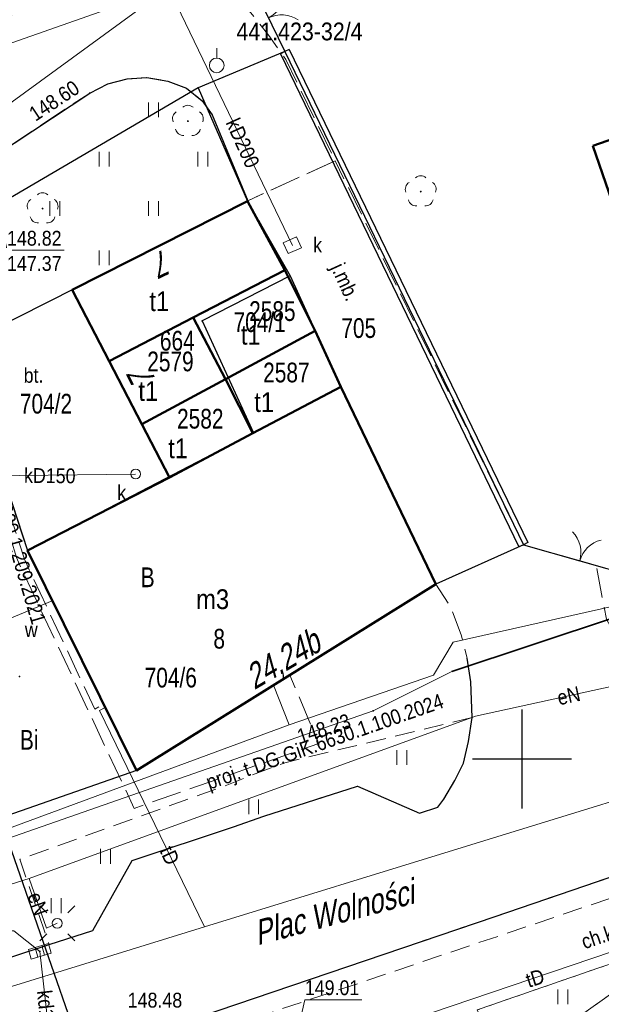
# Model space of a CAD drawing. Header units: metres. Extents: x 5552311 to 5555313, y 5709371 to 5712599.
# Tile 14 of 71: x 5554475 to 5554504, y 5710538 to 5710587. Entities that reach past the tile are written whole.
import ezdxf
from ezdxf.enums import TextEntityAlignment as Align

# ---------------------------------------------------------------- set-up
doc = ezdxf.new("R2010")
doc.units = ezdxf.units.M
doc.header["$MEASUREMENT"] = 0
for name, pattern in [('1.0_0.5', [1.5, 1, -0.5]), ('1.5_0.5', [2, 1.5, -0.5]), ('otob_500', [0])]:
    doc.linetypes.add(name, pattern=pattern)
doc.layers.get('0').update_dxf_attribs({"color": 2, "linetype": 'CONTINUOUS', "lineweight": 5})
for name, color, linetype in [('131-Punkt osnowy pomiarowej', 7, 'CONTINUOUS'), ('131-Punkt osnowy pomiarowej-Atr103', 7, 'CONTINUOUS'), ('203-punkt graniczny', 7, 'CONTINUOUS'), ('210-oznaczenie konturu użytku gruntowego', 60, 'CONTINUOUS'), ('211-numer działki ewidencyjnej', 7, 'CONTINUOUS'), ('218-kontur użytku gruntowego', 60, 'CONTINUOUS'), ('219-działka ewidencyjna', 7, 'CONTINUOUS'), ('238-Punkt adresowy budynku', 7, 'CONTINUOUS'), ('312-budynek ewidencyjny', 7, 'CONTINUOUS'), ('312-oznaczenie budynku ewidencyjnego', 7, 'CONTINUOUS'), ('312-oznaczenie budynku ewidencyjnego-Atr117', 7, 'CONTINUOUS'), ('994-Nazwa ulicy', 7, 'CONTINUOUS'), ('brama', 7, 'CONTINUOUS'), ('chodnik', 7, 'CONTINUOUS'), ('chodnik-Atr17', 7, 'CONTINUOUS'), ('drzewo liściaste', 7, 'CONTINUOUS'), ('jezdnia', 7, 'CONTINUOUS'), ('jezdnia-Atr17', 7, 'CONTINUOUS'), ('kratka ściekowa', 7, 'CONTINUOUS'), ('krawężnik', 7, 'CONTINUOUS'), ('latarnia', 7, 'CONTINUOUS'), ('obszar utwardzony', 7, 'CONTINUOUS'), ('obszar utwardzony-Atr17', 7, 'CONTINUOUS'), ('obudowa ochronna przewodu', 7, 'CONTINUOUS'), ('pikieta sztuczna', 7, 'CONTINUOUS'), ('pikieta sztuczna-Atr2', 7, 'CONTINUOUS'), ('przewód elektroenergetyczny podziemny', 7, 'CONTINUOUS'), ('przewód elektroenergetyczny podziemny-Atr1', 7, 'CONTINUOUS'), ('przewód gazowy', 7, 'CONTINUOUS'), ('przewód kanalizacyjny', 7, 'CONTINUOUS'), ('przewód kanalizacyjny-Atr1', 7, 'CONTINUOUS'), ('przewód telekomunikacyjny podziemny', 7, 'CONTINUOUS'), ('przewód telekomunikacyjny podziemny - ob. projektowany', 7, 'CONTINUOUS'), ('przewód telekomunikacyjny podziemny - ob. projektowany-Atr1', 7, 'CONTINUOUS'), ('przewód telekomunikacyjny podziemny-Atr1', 7, 'CONTINUOUS'), ('przewód wodociągowy', 7, 'CONTINUOUS'), ('rzedna', 7, 'CONTINUOUS'), ('rzedna-Atr2', 7, 'CONTINUOUS'), ('rzedna-Atr3', 7, 'CONTINUOUS'), ('trawnik', 7, 'CONTINUOUS'), ('Wstawianie ramki sekcyjnej z opisem', 7, 'CONTINUOUS'), ('właz do komory lub kanału', 7, 'CONTINUOUS'), ('właz do komory lub kanału - okrągły', 7, 'CONTINUOUS'), ('właz do komory lub kanału - okrągły-Atr17', 7, 'CONTINUOUS'), ('właz do komory lub kanału-Atr17', 7, 'CONTINUOUS'), ('ściana oporowa (linia)', 7, 'CONTINUOUS')]:
    doc.layers.add(name, color=color, linetype=linetype)
doc.styles.get("Standard").update_dxf_attribs({"font": 'Working1250', "width": 0.75})
doc.linetypes.add('otdn_500', pattern='A,5,0,[21,ksztalty.shx,S=0.5,R=0,X=0,Y=0]', length=5)

# ---------------------------------------------------------------- blocks, each defined once
blk = doc.blocks.new('203')
at = {"linetype": 'Continuous', "lineweight": 0}
h = blk.add_hatch(color=94, dxfattribs=at)
edge = h.paths.add_edge_path()
edge.add_arc((0, 0), 0.045, 0, 360)
blk = doc.blocks.new('PW01')
at = {"linetype": 'Continuous', "lineweight": 13}
h = blk.add_hatch(color=0, dxfattribs=at)
edge = h.paths.add_edge_path()
edge.add_arc((0, 0), 0.045, 0, 360)
blk = doc.blocks.new('OK02')
at = {"color": 0, "linetype": 'Continuous', "lineweight": 0}
for centre, start, end in [((-1.5, 0), 0, 60), ((1.5, 0), 120, 180)]:
    blk.add_arc(centre, 1.5, start, end, dxfattribs=at)
blk = doc.blocks.new('US22')
at = {"color": 0, "linetype": 'Continuous', "lineweight": 13}
blk.add_circle((0, 0), 0.25, dxfattribs=at)
blk = doc.blocks.new('TU04')
at = {"color": 0, "linetype": 'Continuous', "lineweight": 13}
for p, q in [((0, 0), (0, 0.75)), ((0.5, 0), (0.5, 0.75))]:
    blk.add_line(p, q, dxfattribs=at)
blk = doc.blocks.new('US05')
at = {"color": 0, "linetype": 'Continuous', "lineweight": 13}
for p, q in [((-0.525, -0.25), (-0.525, 0.25)), ((-0.525, 0.25), (-0.175, 0.25)), ((-0.175, -0.25), (-0.175, 0.25)), ((-0.175, 0.25), (0.175, 0.25)), ((0.175, -0.25), (0.175, 0.25)), ((0.175, 0.25), (0.525, 0.25)), ((0.525, -0.25), (0.525, 0.25)), ((-0.525, -0.25), (-0.175, -0.25)), ((-0.175, -0.25), (0.175, -0.25)), ((0.175, -0.25), (0.525, -0.25))]:
    blk.add_line(p, q, dxfattribs=at)
blk = doc.blocks.new('SM01')
at = {"color": 0, "linetype": 'Continuous', "lineweight": 13}
for p, q in [((-0.53, 0.531), (-0.883, 0.884)), ((0.531, 0.531), (0.884, 0.884)), ((-0.53, -0.53), (-0.883, -0.883)), ((0.531, -0.53), (0.884, -0.883))]:
    blk.add_line(p, q, dxfattribs=at)
blk.add_circle((0, 0), 0.25, dxfattribs=at)
blk = doc.blocks.new('OP021')
at = {"linetype": 'Continuous', "lineweight": 13}
h = blk.add_hatch(color=0, dxfattribs=at)
edge = h.paths.add_edge_path()
edge.add_arc((0, 0), 0.05, 0, 360)
at = {"color": 0, "linetype": 'Continuous', "lineweight": 13}
for centre, start, end in [((0, 0.4), 49.272, 130.728), ((-0.38, 0.124), 121.308, 202.548), ((0.38, 0.124), 337.452, 58.692), ((-0.235, -0.324), 193.221, 274.871), ((0.235, -0.324), 265.129, 346.779)]:
    blk.add_arc(centre, 0.4, start, end, dxfattribs=at)
blk = doc.blocks.new('131')
at = {"color": 0, "linetype": 'Continuous', "lineweight": 13}
blk.add_line((0, 0.375), (0, 0.875), dxfattribs=at)
blk.add_circle((0, 0), 0.375, dxfattribs=at)
blk = doc.blocks.new('RAMKA500K')
at = {"color": 0}
for p, q in [((100, 47.5), (100, 52.5)), ((97.5, 50), (102.5, 50))]:
    blk.add_line(p, q, dxfattribs=at)

msp = doc.modelspace()

# ---------------------------------------------------------------- linework, layer by layer
at = {"layer": '218-kontur użytku gruntowego', "linetype": 'Continuous', "lineweight": 9, "flags": 128}
for points in [[(5554486.33, 5710589.24), (5554487.99, 5710585.82)], [(5554487.99, 5710585.82), (5554486.33, 5710589.24)], [(5554487.99, 5710585.82), (5554500.07, 5710560.85)], [(5554500.07, 5710560.85), (5554487.99, 5710585.82)], [(5554483.59, 5710583.98), (5554472.33, 5710577.39)], [(5554472.33, 5710577.39), (5554483.59, 5710583.98)], [(5554486.09, 5710578.25), (5554483.59, 5710583.98)], [(5554483.59, 5710583.98), (5554486.09, 5710578.25)], [(5554488.25, 5710574.46), (5554486.09, 5710578.25)], [(5554486.09, 5710578.25), (5554488.25, 5710574.46)], [(5554490.83, 5710568.84), (5554488.25, 5710574.46)], [(5554488.25, 5710574.46), (5554490.83, 5710568.84)], [(5554486.4, 5710566.52), (5554490.83, 5710568.84)], [(5554490.83, 5710568.84), (5554486.4, 5710566.52)], [(5554492.55, 5710565.26), (5554490.83, 5710568.84)], [(5554490.83, 5710568.84), (5554492.55, 5710565.26)], [(5554474.95, 5710560.55), (5554486.4, 5710566.52)], [(5554486.4, 5710566.52), (5554474.95, 5710560.55)], [(5554495.64, 5710558.86), (5554492.55, 5710565.26)], [(5554492.55, 5710565.26), (5554495.64, 5710558.86)], [(5554500.07, 5710560.85), (5554505.78, 5710559.23)], [(5554505.78, 5710559.23), (5554500.07, 5710560.85)], [(5554480.47, 5710549.41), (5554474.95, 5710560.55)], [(5554474.95, 5710560.55), (5554480.47, 5710549.41)], [(5554480.47, 5710549.41), (5554495.64, 5710558.86)], [(5554495.64, 5710558.86), (5554480.47, 5710549.41)], [(5554473.56, 5710547.01), (5554480.47, 5710549.41)], [(5554480.47, 5710549.41), (5554473.56, 5710547.01)]]:
    msp.add_lwpolyline(points, dxfattribs=at)
at = {"layer": '219-działka ewidencyjna', "color": 94, "linetype": 'Continuous', "lineweight": 30, "flags": 128}
for points in [[(5554486.33, 5710589.24), (5554487.99, 5710585.82)], [(5554487.99, 5710585.82), (5554483.59, 5710583.98)], [(5554487.99, 5710585.82), (5554500.07, 5710560.85)], [(5554483.59, 5710583.98), (5554472.33, 5710577.39)], [(5554483.59, 5710583.98), (5554486.09, 5710578.25)], [(5554486.09, 5710578.25), (5554471.57, 5710570.9)], [(5554486.09, 5710578.25), (5554488.25, 5710574.46)], [(5554488.25, 5710574.46), (5554483.8, 5710572.18)], [(5554488.25, 5710574.46), (5554490.83, 5710568.84)], [(5554483.8, 5710572.18), (5554486.4, 5710566.52)], [(5554471.57, 5710570.9), (5554474.95, 5710560.55)], [(5554490.83, 5710568.84), (5554486.4, 5710566.52)], [(5554490.83, 5710568.84), (5554492.55, 5710565.26)], [(5554486.4, 5710566.52), (5554474.95, 5710560.55)], [(5554492.55, 5710565.26), (5554495.64, 5710558.86)], [(5554500.07, 5710560.85), (5554495.64, 5710558.86)], [(5554500.07, 5710560.85), (5554505.78, 5710559.23)], [(5554474.95, 5710560.55), (5554480.47, 5710549.41)], [(5554495.64, 5710558.86), (5554480.47, 5710549.41)], [(5554480.47, 5710549.41), (5554473.56, 5710547.01)], [(5554473.56, 5710547.01), (5554479.74, 5710529.25)]]:
    msp.add_lwpolyline(points, dxfattribs=at)
at = {"layer": '312-budynek ewidencyjny', "color": 8, "linetype": 'Continuous', "lineweight": 50, "flags": 128}
for points in [[(5554503.59, 5710581.04), (5554509.4, 5710583.07)], [(5554506.84, 5710571.62), (5554503.59, 5710581.04)], [(5554477.22, 5710573.76), (5554486.09, 5710578.25)], [(5554486.09, 5710578.25), (5554487.98, 5710574.75)], [(5554487.98, 5710574.75), (5554483.35, 5710572.35)], [(5554483.35, 5710572.35), (5554487.98, 5710574.75)], [(5554487.98, 5710574.75), (5554489.52, 5710571.68)], [(5554479.09, 5710570.15), (5554477.22, 5710573.76)], [(5554483.35, 5710572.35), (5554479.09, 5710570.15)], [(5554479.09, 5710570.15), (5554483.35, 5710572.35)], [(5554483.35, 5710572.35), (5554484.99, 5710569.24)], [(5554484.99, 5710569.24), (5554483.35, 5710572.35)], [(5554489.52, 5710571.68), (5554484.99, 5710569.24)], [(5554484.99, 5710569.24), (5554489.52, 5710571.68)], [(5554489.52, 5710571.68), (5554490.83, 5710568.84)], [(5554480.75, 5710566.96), (5554479.09, 5710570.15)], [(5554484.99, 5710569.24), (5554480.75, 5710566.96)], [(5554480.75, 5710566.96), (5554484.99, 5710569.24)], [(5554484.99, 5710569.24), (5554486.36, 5710566.49)], [(5554486.36, 5710566.49), (5554484.99, 5710569.24)], [(5554486.36, 5710566.49), (5554490.83, 5710568.84)], [(5554490.83, 5710568.84), (5554486.36, 5710566.49)], [(5554490.83, 5710568.84), (5554495.64, 5710558.86)], [(5554482.15, 5710564.26), (5554480.75, 5710566.96)], [(5554482.15, 5710564.26), (5554486.36, 5710566.49)], [(5554486.36, 5710566.49), (5554482.15, 5710564.26)], [(5554474.95, 5710560.55), (5554482.15, 5710564.26)], [(5554480.47, 5710549.41), (5554474.95, 5710560.55)], [(5554495.64, 5710558.86), (5554480.47, 5710549.41)]]:
    msp.add_lwpolyline(points, dxfattribs=at)
at = {"layer": 'brama', "color": 8, "linetype": 'otob_500', "lineweight": 18, "flags": 128}
for points in [[(5554486.33, 5710589.24), (5554487.99, 5710585.82)], [(5554500.07, 5710560.85), (5554505.78, 5710559.23)]]:
    msp.add_lwpolyline(points, dxfattribs=at)
at = {"layer": 'chodnik', "color": 8, "linetype": '1.0_0.5', "lineweight": 18, "flags": 128}
for points in [[(5554467.03, 5710576.39), (5554467.54, 5710574.23), (5554468.85, 5710570.46), (5554472.2, 5710560.9), (5554471.58, 5710560.09), (5554470.99, 5710559.7), (5554474.12, 5710554.93), (5554467.38, 5710550.71), (5554467.93, 5710549.87), (5554465.42, 5710548.27), (5554464.76, 5710549.28), (5554464.04, 5710548.83), (5554463.53, 5710549.65), (5554464.37, 5710550.16), (5554462.31, 5710553.27), (5554455.56, 5710550.8), (5554459.12, 5710545.13), (5554462.53, 5710543.18), (5554473.56, 5710547.01), (5554480.47, 5710549.41), (5554474.95, 5710560.55), (5554471.57, 5710570.9), (5554469.49, 5710578.01)], [(5554428.68, 5710510.32), (5554428.71, 5710509.3), (5554428.85, 5710508.67), (5554429.18, 5710508.02), (5554431.12, 5710505.17), (5554431.32, 5710505.12), (5554431.07, 5710506.29), (5554431.03, 5710507.25), (5554431.24, 5710508.44), (5554431.65, 5710509.37), (5554432.29, 5710510.32), (5554433.29, 5710511.27), (5554434, 5710511.81), (5554444.33, 5710517.21), (5554446.4, 5710513.15), (5554444.44, 5710509.96), (5554443.56, 5710510), (5554443.1, 5710510.82), (5554441.95, 5710510.8), (5554441.42, 5710509.98), (5554440.44, 5710509.96), (5554439.99, 5710509.05), (5554440.34, 5710508.14), (5554439.92, 5710507.26), (5554440.52, 5710506.42), (5554441.51, 5710506.3), (5554441.99, 5710505.52), (5554443.06, 5710505.47), (5554444.6, 5710506.4), (5554445.11, 5710507), (5554446.04, 5710505.19), (5554445.25, 5710505.1), (5554444.66, 5710504.35), (5554443.68, 5710504.28), (5554443.05, 5710503.38), (5554443.6, 5710502.46), (5554443.17, 5710501.64), (5554443.67, 5710500.76), (5554444.68, 5710500.67), (5554445.14, 5710499.85), (5554446.21, 5710499.93), (5554446.83, 5710500.71), (5554447.76, 5710500.74), (5554448.26, 5710501.67), (5554447.82, 5710502.52), (5554448.35, 5710503.32), (5554451.99, 5710503.2), (5554454.86, 5710499.22), (5554457.35, 5710501.07), (5554454.72, 5710504.86), (5554456.51, 5710508.06), (5554456.13, 5710508.89), (5554456.44, 5710509.78), (5554456.55, 5710509.97), (5554465.15, 5710514.6), (5554465.57, 5710513.75), (5554467.51, 5710514.73), (5554466.99, 5710515.66), (5554470.4, 5710517.43), (5554474.47, 5710517.35), (5554476.66, 5710520.72), (5554484.57, 5710525.04), (5554485.07, 5710524.1), (5554486.93, 5710525.13), (5554486.48, 5710526.01), (5554497.58, 5710531.99), (5554498.19, 5710531.86), (5554498.78, 5710531.64), (5554499.18, 5710531.28), (5554502.01, 5710533.41), (5554501.83, 5710533.8), (5554501.84, 5710534.12), (5554502.03, 5710534.42), (5554509.05, 5710539.4), (5554508.94, 5710540.48), (5554508.06, 5710540.87), (5554508.43, 5710541.64), (5554507.85, 5710542.54), (5554506.95, 5710542.6), (5554506.5, 5710543.63), (5554491.87, 5710538.69), (5554484.57, 5710536.26), (5554478.34, 5710534.15), (5554478.09, 5710534.93), (5554474.12, 5710533.41), (5554474.36, 5710532.77), (5554472.05, 5710531.84), (5554446.11, 5710521.62), (5554445.81, 5710522.28), (5554442.07, 5710520.41), (5554442.42, 5710519.81), (5554435.85, 5710516.32), (5554433.79, 5710515.24), (5554429.41, 5710512.9), (5554429.18, 5710512.41), (5554428.8, 5710511.3)], [(5554449.19, 5710514.61), (5554447.05, 5710518.61), (5554450.52, 5710520.17), (5554455.98, 5710522.44), (5554469.34, 5710527.58), (5554475.09, 5710529.64), (5554489.2, 5710534.4), (5554495.14, 5710536.4), (5554495.67, 5710535.14), (5554498.1, 5710536.54), (5554497.72, 5710537.29), (5554504.77, 5710539.73), (5554505.25, 5710539.75), (5554505.46, 5710539.66), (5554505.59, 5710539.5), (5554505.68, 5710539.29), (5554505.64, 5710539.07), (5554505.48, 5710538.86), (5554505.21, 5710538.61), (5554501.15, 5710535.72), (5554500.47, 5710536.13), (5554499.98, 5710536.26), (5554499.57, 5710536.26), (5554498.89, 5710536.16), (5554498.46, 5710535.99), (5554495.96, 5710534.6), (5554491.42, 5710532.33), (5554489.59, 5710532.39), (5554480, 5710527.27), (5554479.5, 5710528.15), (5554477.63, 5710527.15), (5554478.11, 5710526.33), (5554474.59, 5710524.33), (5554470.55, 5710524.44), (5554468.54, 5710521.25), (5554460.56, 5710516.84), (5554460.1, 5710517.7), (5554458.18, 5710516.77), (5554458.65, 5710515.83), (5554454.47, 5710513.6), (5554454.27, 5710513.7), (5554453.35, 5710513.75), (5554452.88, 5710514.57)]]:
    msp.add_lwpolyline(points, close=True, dxfattribs=at)
at = {"layer": 'jezdnia', "color": 8, "linetype": '1.5_0.5', "lineweight": 18, "flags": 128}
for points in [[(5554445.95, 5710561.98), (5554446.22, 5710562.71), (5554447.06, 5710563.53), (5554467.03, 5710576.39), (5554469.49, 5710578.02), (5554478.11, 5710583.72), (5554479.02, 5710584.18), (5554480, 5710584.44), (5554481, 5710584.5), (5554482.06, 5710584.33), (5554483.01, 5710583.96), (5554483.8, 5710583.33), (5554484.3, 5710582.62), (5554486.11, 5710578.27), (5554490.54, 5710580.29), (5554488.04, 5710585.42), (5554487.17, 5710586.64), (5554486.27, 5710587.79), (5554485.11, 5710588.86), (5554483.76, 5710589.83), (5554482.84, 5710590.24), (5554481.87, 5710590.54), (5554480.88, 5710590.71), (5554479.86, 5710590.64), (5554478.8, 5710590.41), (5554471.11, 5710585.9), (5554442.5, 5710568.43), (5554441.78, 5710568.52), (5554441.22, 5710568.77)], [(5554490.54, 5710580.29), (5554486.11, 5710578.27), (5554488.25, 5710574.46), (5554490.83, 5710568.84), (5554492.55, 5710565.26), (5554495.64, 5710558.86), (5554500.07, 5710560.85)], [(5554412.43, 5710514.29), (5554408.24, 5710510.92), (5554418.66, 5710508.44), (5554419.59, 5710509.15), (5554420.38, 5710509.5), (5554421.46, 5710509.6), (5554422.36, 5710509.47), (5554423.16, 5710509.24), (5554423.89, 5710508.85), (5554424.46, 5710508.45), (5554428.69, 5710502.64), (5554439.05, 5710488.34), (5554439.27, 5710487.75), (5554439.32, 5710487.1), (5554439.14, 5710486.55), (5554438.1, 5710485.76), (5554437.65, 5710485.71), (5554436.85, 5710485.85), (5554441.68, 5710479.01), (5554444.19, 5710480.86), (5554442.45, 5710483.36), (5554443.47, 5710484.11), (5554467.28, 5710501.44), (5554488.48, 5710516.77), (5554505.22, 5710528.95), (5554521.64, 5710540.81), (5554534.16, 5710549.88), (5554542.28, 5710555.84), (5554542.73, 5710556.08), (5554548.69, 5710558.31), (5554550.14, 5710558.79), (5554550.8, 5710559.03), (5554551.51, 5710559.12), (5554552.37, 5710559.08), (5554553.78, 5710558.9), (5554554.78, 5710558.61), (5554555.64, 5710558.2), (5554556.75, 5710557.41), (5554557.27, 5710556.62), (5554557.72, 5710555.64), (5554562.19, 5710557.43), (5554562.14, 5710560.52), (5554558, 5710570.33), (5554557.22, 5710570.54), (5554556.66, 5710571.02), (5554556.14, 5710571.5), (5554555.73, 5710572.18), (5554551.34, 5710570.77), (5554551.5, 5710569.95), (5554551.48, 5710569.22), (5554551.26, 5710568.27), (5554550.9, 5710567.4), (5554550.49, 5710566.63), (5554550, 5710565.93), (5554549.32, 5710565.24), (5554547.89, 5710564.5), (5554545.11, 5710563.32), (5554541.28, 5710561.94), (5554534.34, 5710559.41), (5554531.12, 5710560.98), (5554521.77, 5710557.63), (5554514.14, 5710555.67), (5554512.15, 5710552.94), (5554509.31, 5710551.99), (5554508.96, 5710551.99), (5554508.15, 5710552.25), (5554507.64, 5710552.54), (5554506.95, 5710553.08), (5554506.33, 5710553.74), (5554505.62, 5710554.6), (5554504.27, 5710557.08), (5554503.76, 5710559.81), (5554500.07, 5710560.85), (5554495.64, 5710558.86), (5554496.41, 5710557.66), (5554496.92, 5710556.29), (5554497.23, 5710555.1), (5554497.4, 5710553.9), (5554497.47, 5710552.1), (5554497.29, 5710550.89), (5554497.03, 5710549.78), (5554496.59, 5710548.91), (5554496.04, 5710547.96), (5554495.73, 5710547.56), (5554494.8, 5710547.25), (5554491.67, 5710548.63), (5554486.93, 5710547.1), (5554485.39, 5710546.56), (5554480.26, 5710544.86), (5554478.27, 5710541.32), (5554476.06, 5710540.6), (5554472.16, 5710539.33), (5554470.22, 5710538.71), (5554468.48, 5710538.32), (5554467.02, 5710538.21), (5554465.68, 5710538.2), (5554464.68, 5710538.33), (5554463.62, 5710538.55), (5554462.32, 5710538.98), (5554460.78, 5710539.89), (5554459.64, 5710540.79), (5554459.04, 5710541.45), (5554456.35, 5710545.55), (5554450.55, 5710542.97), (5554450.88, 5710541.78), (5554451.08, 5710540.23), (5554451.01, 5710538.73), (5554450.66, 5710537.42), (5554450.07, 5710535.93), (5554449.39, 5710534.73), (5554448.6, 5710533.68), (5554447.4, 5710532.83), (5554442.88, 5710530.78), (5554440.1, 5710529.43), (5554437.5, 5710528.21), (5554433.01, 5710525.89), (5554428.59, 5710523.58), (5554424.16, 5710521.11), (5554422.19, 5710520.04), (5554421.57, 5710519.67), (5554417.2, 5710517.18), (5554414.65, 5710515.66)], [(5554428.71, 5710509.3), (5554428.68, 5710510.32), (5554428.8, 5710511.3), (5554429.18, 5710512.41), (5554429.41, 5710512.9), (5554429.89, 5710513.58), (5554430.34, 5710514.03), (5554432.33, 5710515.38), (5554437.11, 5710517.92), (5554442.07, 5710520.41), (5554445.81, 5710522.28), (5554447.94, 5710523.14), (5554451.04, 5710524.57), (5554456.41, 5710526.65), (5554473.26, 5710533.11), (5554474.12, 5710533.41), (5554478.09, 5710534.93), (5554483.66, 5710536.94), (5554498.64, 5710542.03), (5554516.16, 5710548.01), (5554516.93, 5710548), (5554517.64, 5710547.84), (5554518.12, 5710547.63), (5554518.49, 5710547.33), (5554518.69, 5710546.82), (5554518.62, 5710546.31), (5554518.49, 5710545.68), (5554518.25, 5710545.11), (5554502.01, 5710533.41), (5554499.18, 5710531.28), (5554480.51, 5710517.72), (5554457.35, 5710501.07), (5554454.86, 5710499.22), (5554446.83, 5710493.37), (5554446.13, 5710492.94), (5554445.39, 5710492.65), (5554444.53, 5710492.46), (5554443.54, 5710492.36), (5554442.75, 5710492.37), (5554441.95, 5710492.65), (5554440.44, 5710493.3), (5554439.31, 5710494.14), (5554438.58, 5710494.97), (5554431.32, 5710505.12), (5554431.12, 5710505.17), (5554429.18, 5710508.02), (5554428.85, 5710508.67)]]:
    msp.add_lwpolyline(points, close=True, dxfattribs=at)
at = {"layer": 'krawężnik', "color": 8, "linetype": 'Continuous', "lineweight": 25, "flags": 128}
for points in [[(5554446.31, 5710560.51), (5554445.95, 5710561.98), (5554446.22, 5710562.71), (5554447.06, 5710563.53), (5554467.03, 5710576.39), (5554469.49, 5710578.02), (5554478.11, 5710583.72), (5554479.02, 5710584.18), (5554480, 5710584.44), (5554481, 5710584.5), (5554482.06, 5710584.33), (5554483.01, 5710583.96), (5554483.8, 5710583.33), (5554484.3, 5710582.62), (5554486.11, 5710578.27)], [(5554472.16, 5710539.33), (5554476.06, 5710540.6), (5554478.27, 5710541.32), (5554480.26, 5710544.86), (5554485.39, 5710546.56), (5554486.93, 5710547.1), (5554491.67, 5710548.63), (5554494.8, 5710547.25), (5554495.73, 5710547.56), (5554496.04, 5710547.96), (5554496.59, 5710548.91), (5554497.03, 5710549.78), (5554497.29, 5710550.89), (5554497.47, 5710552.1), (5554497.4, 5710553.9), (5554497.23, 5710555.1)], [(5554431.32, 5710505.12), (5554431.12, 5710505.17), (5554429.18, 5710508.02), (5554428.85, 5710508.67), (5554428.71, 5710509.3), (5554428.68, 5710510.32), (5554428.8, 5710511.3), (5554429.18, 5710512.41), (5554429.41, 5710512.9), (5554429.89, 5710513.58), (5554430.34, 5710514.03), (5554432.33, 5710515.38), (5554437.11, 5710517.92), (5554442.07, 5710520.41), (5554445.81, 5710522.28), (5554447.94, 5710523.14), (5554451.04, 5710524.57), (5554456.41, 5710526.65), (5554473.26, 5710533.11), (5554474.12, 5710533.41), (5554478.09, 5710534.93), (5554483.66, 5710536.94), (5554498.64, 5710542.03), (5554516.16, 5710548.01)]]:
    msp.add_lwpolyline(points, dxfattribs=at)
at = {"layer": 'obszar utwardzony', "color": 8, "linetype": '1.5_0.5', "lineweight": 18, "flags": 128}
msp.add_lwpolyline([(5554471.57, 5710570.9), (5554474.95, 5710560.55), (5554482.15, 5710564.26), (5554480.75, 5710566.96), (5554479.09, 5710570.15), (5554477.22, 5710573.76)], close=True, dxfattribs=at)
at = {"layer": 'obudowa ochronna przewodu', "color": 8, "linetype": 'Continuous', "lineweight": 35, "flags": 128}
msp.add_lwpolyline([(5554504.73, 5710557.18), (5554496.44, 5710554.43)], dxfattribs=at)
at = {"layer": 'przewód elektroenergetyczny podziemny', "color": 1, "linetype": 'Continuous', "lineweight": 18, "flags": 128}
for points in [[(5554488.21, 5710551.73), (5554495.52, 5710554.25), (5554496.52, 5710555.91), (5554506.2, 5710558.1), (5554534.18, 5710563.19), (5554562.31, 5710574.1)], [(5554470.04, 5710542.38), (5554475.04, 5710543.95), (5554497.65, 5710552.17), (5554504.66, 5710553.71), (5554506.65, 5710553.29), (5554509.98, 5710554), (5554512.88, 5710555.48), (5554519.63, 5710557.54), (5554531.7, 5710561.9), (5554546.5, 5710564.71)], [(5554456.71, 5710556.71), (5554462.35, 5710547.98), (5554464.02, 5710544.28), (5554465.71, 5710543.42), (5554488.21, 5710551.73)], [(5554487.41, 5710553.73), (5554488.21, 5710551.73)], [(5554475.04, 5710543.95), (5554475.91, 5710541.44), (5554476.46, 5710541.68)]]:
    msp.add_lwpolyline(points, dxfattribs=at)
at = {"layer": 'przewód gazowy', "color": 40, "linetype": 'Continuous', "lineweight": 18, "flags": 128}
msp.add_lwpolyline([(5554458.63, 5710544.72), (5554459.19, 5710544.18), (5554460.34, 5710544.13), (5554464.63, 5710543.71), (5554473.57, 5710545.84), (5554492.46, 5710552.44), (5554496.44, 5710554.43), (5554504.73, 5710557.18), (5554535.09, 5710563.07), (5554548.06, 5710567.83)], dxfattribs=at)
at = {"layer": 'przewód kanalizacyjny', "color": 34, "linetype": 'Continuous', "lineweight": 18, "flags": 128}
for points in [[(5554482.09, 5710589.07), (5554445.17, 5710562.15)], [(5554482.09, 5710589.07), (5554470.68, 5710585.05), (5554454.96, 5710575.49)], [(5554488.38, 5710576), (5554482.09, 5710589.07)], [(5554466.94, 5710563.26), (5554468.63, 5710564.29), (5554480.43, 5710564.43)], [(5554475.58, 5710540.26), (5554476.49, 5710532.2)]]:
    msp.add_lwpolyline(points, dxfattribs=at)
at = {"layer": 'przewód telekomunikacyjny podziemny', "color": 30, "linetype": 'Continuous', "lineweight": 18, "flags": 128}
for points in [[(5554374.01, 5710454.75), (5554369.95, 5710464.56), (5554368.86, 5710465.36), (5554380.31, 5710483.95), (5554389.55, 5710494.24), (5554395.67, 5710499.5), (5554427.9, 5710522.38), (5554455.78, 5710532.81), (5554483.92, 5710541.5), (5554524.38, 5710553.96), (5554539.21, 5710559.79), (5554555.97, 5710566.98), (5554585.2, 5710580.72), (5554598.19, 5710584.52), (5554607.28, 5710586.33), (5554615.01, 5710584.66), (5554643.84, 5710573.06)], [(5554483.92, 5710541.5), (5554478.6, 5710552.46), (5554478.89, 5710552.61)], [(5554463.96, 5710526.5), (5554509.61, 5710541.95), (5554538.34, 5710551.3)]]:
    msp.add_lwpolyline(points, dxfattribs=at)
at = {"layer": 'przewód telekomunikacyjny podziemny - ob. projektowany', "color": 30, "linetype": '1.5_0.5', "lineweight": 18, "flags": 128}
for points in [[(5554466.03, 5710583.31), (5554470.26, 5710574.8), (5554472.07, 5710568.66), (5554474.8, 5710560.11), (5554478.36, 5710552.52), (5554478.8, 5710552.78)], [(5554441.72, 5710554.37), (5554452.25, 5710560.82), (5554452.34, 5710562.04), (5554451.79, 5710563.1), (5554451.61, 5710564.23), (5554452.1, 5710564.78), (5554467.56, 5710574.83), (5554469.46, 5710575.31), (5554470.2, 5710574.13), (5554474.39, 5710560.2), (5554480.36, 5710547.5), (5554489.71, 5710550.78), (5554488.24, 5710554.25)]]:
    msp.add_lwpolyline(points, dxfattribs=at)
at = {"layer": 'przewód wodociągowy', "color": 5, "linetype": 'Continuous', "lineweight": 18, "flags": 128}
msp.add_lwpolyline([(5554467.7, 5710630.53), (5554450.58, 5710620.23), (5554460.59, 5710600.44), (5554463.45, 5710595.03), (5554464.76, 5710592.33), (5554468.87, 5710584.3), (5554469.19, 5710570.16), (5554473.83, 5710557.02), (5554476.21, 5710558)], dxfattribs=at)
at = {"layer": 'rzedna-Atr2', "color": 8, "lineweight": 5, "flags": 128}
for points in [[(5554473.24, 5710578.62), (5554473.92, 5710575.76), (5554476.811, 5710575.76)], [(5554475.58, 5710540.26), (5554474.27, 5710541.3), (5554471.353, 5710541.3)], [(5554488.39, 5710535.13), (5554489, 5710537.81), (5554491.88, 5710537.81)]]:
    msp.add_lwpolyline(points, dxfattribs=at)
at = {"layer": 'trawnik', "color": 8, "linetype": '1.0_0.5', "lineweight": 18, "flags": 128}
for points in [[(5554478.11, 5710583.72), (5554469.49, 5710578.01), (5554471.57, 5710570.9), (5554477.22, 5710573.76), (5554486.09, 5710578.25), (5554484.3, 5710582.62), (5554483.8, 5710583.33), (5554483.01, 5710583.96), (5554482.06, 5710584.33), (5554481, 5710584.5), (5554480, 5710584.44), (5554479.02, 5710584.18)], [(5554497.47, 5710552.1), (5554487.99, 5710549.81), (5554486.19, 5710549.13), (5554484.75, 5710548.56), (5554474.56, 5710544.92), (5554476.06, 5710540.6), (5554478.27, 5710541.32), (5554480.26, 5710544.86), (5554485.39, 5710546.56), (5554486.93, 5710547.1), (5554491.67, 5710548.63), (5554494.8, 5710547.25), (5554495.73, 5710547.56), (5554496.04, 5710547.96), (5554496.59, 5710548.91), (5554497.03, 5710549.78), (5554497.29, 5710550.89)], [(5554497.72, 5710537.29), (5554498.1, 5710536.54), (5554498.46, 5710535.99), (5554498.89, 5710536.16), (5554499.57, 5710536.26), (5554499.98, 5710536.26), (5554500.47, 5710536.13), (5554501.15, 5710535.72), (5554505.21, 5710538.61), (5554505.48, 5710538.86), (5554505.64, 5710539.07), (5554505.68, 5710539.29), (5554505.59, 5710539.5), (5554505.46, 5710539.66), (5554505.25, 5710539.75), (5554504.77, 5710539.73)]]:
    msp.add_lwpolyline(points, close=True, dxfattribs=at)
at = {"layer": 'właz do komory lub kanału', "color": 8, "linetype": 'Continuous', "lineweight": 18, "flags": 128}
msp.add_lwpolyline([(5554487.91, 5710576.13), (5554488.57, 5710576.44), (5554488.83, 5710575.89), (5554488.16, 5710575.59)], close=True, dxfattribs=at)
at = {"layer": 'ściana oporowa (linia)', "color": 8, "linetype": 'Continuous'}
for p, q in [((5554487.99, 5710585.82), (5554487.765, 5710585.711)), ((5554488.215, 5710585.929), (5554487.99, 5710585.82)), ((5554500.07, 5710560.85), (5554499.845, 5710560.741)), ((5554500.295, 5710560.959), (5554500.07, 5710560.85))]:
    msp.add_line(p, q, dxfattribs=at)
at = {"layer": 'ściana oporowa (linia)', "color": 8}
msp.add_line((5554488.215, 5710585.929), (5554500.295, 5710560.959), dxfattribs=at)
at = {"layer": 'ściana oporowa (linia)', "color": 8, "linetype": 'otdn_500'}
msp.add_line((5554487.765, 5710585.711), (5554499.845, 5710560.741), dxfattribs=at)

# ---------------------------------------------------------------- block references
at = {"layer": '131-Punkt osnowy pomiarowej', "color": 8, "linetype": 'Continuous', "lineweight": 18}
msp.add_blockref('131', (5554484.54, 5710585.12), dxfattribs=at)
at = {"layer": '203-punkt graniczny', "color": 8, "linetype": 'Continuous', "lineweight": 18}
for p in [(5554487.99, 5710585.82), (5554483.59, 5710583.98), (5554486.09, 5710578.25), (5554488.25, 5710574.46), (5554483.8, 5710572.18), (5554490.83, 5710568.84), (5554486.4, 5710566.52), (5554492.55, 5710565.26), (5554500.07, 5710560.85), (5554474.95, 5710560.55), (5554495.64, 5710558.86), (5554474.55, 5710554.18), (5554480.47, 5710549.41)]:
    msp.add_blockref('203', p, dxfattribs=at)
at = {"layer": 'brama', "color": 8, "linetype": 'Continuous', "lineweight": 18}
for p, rotation in [((5554487.16, 5710587.53), 295.891), ((5554502.925, 5710560.04), 344.1609999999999)]:
    msp.add_blockref('OK02', p, dxfattribs=dict(at, rotation=rotation))
at = {"layer": 'drzewo liściaste', "color": 94, "linetype": 'Continuous', "lineweight": 18}
for p in [(5554483.08, 5710582.3), (5554494.87, 5710578.73), (5554475.72, 5710577.87)]:
    msp.add_blockref('OP021', p, dxfattribs=at)
at = {"layer": 'kratka ściekowa', "color": 34, "linetype": 'Continuous', "lineweight": 18, "rotation": 16.448}
msp.add_blockref('US05', (5554475.58, 5710540.26), dxfattribs=at)
at = {"layer": 'latarnia', "color": 8, "linetype": 'Continuous', "lineweight": 18}
msp.add_blockref('SM01', (5554476.46, 5710541.68), dxfattribs=at)
at = {"layer": 'pikieta sztuczna', "color": 8, "linetype": 'Continuous', "lineweight": 13}
msp.add_blockref('PW01', (5554478.11, 5710583.72), dxfattribs=at)
at = {"layer": 'rzedna', "color": 8, "linetype": 'Continuous', "lineweight": 18}
for p in [(5554492.46, 5710552.44), (5554475.58, 5710540.26)]:
    msp.add_blockref('PW01', p, dxfattribs=at)
at = {"layer": 'trawnik', "color": 8, "linetype": 'Continuous', "lineweight": 18}
for p in [(5554481.089, 5710582.499), (5554478.589, 5710579.999), (5554483.589, 5710579.999), (5554476.089, 5710577.499), (5554481.089, 5710577.499), (5554478.589, 5710574.999), (5554493.659, 5710549.699), (5554486.159, 5710547.199), (5554478.659, 5710544.699), (5554476.159, 5710542.199), (5554501.817, 5710537.584), (5554501.817, 5710537.584)]:
    msp.add_blockref('TU04', p, dxfattribs=at)
at = {"layer": 'Wstawianie ramki sekcyjnej z opisem', "color": 8, "linetype": 'Continuous', "lineweight": 13}
msp.add_blockref('RAMKA500K', (5554400, 5710500), dxfattribs=at)
msp.add_blockref('RAMKA500K', (5554400, 5710500), dxfattribs=at)
msp.add_blockref('RAMKA500K', (5554400, 5710500), dxfattribs=at)
msp.add_blockref('RAMKA500K', (5554400, 5710500), dxfattribs=at)
at = {"layer": 'właz do komory lub kanału - okrągły', "color": 8, "linetype": 'Continuous', "lineweight": 18}
msp.add_blockref('US22', (5554480.43, 5710564.43), dxfattribs=at)

# ---------------------------------------------------------------- texts
at = {"layer": '131-Punkt osnowy pomiarowej-Atr103', "color": 8, "width": 0.9}
msp.add_text('441.423-32/4', height=0.9, dxfattribs=at).set_placement((5554485.54, 5710586.12), align=Align.BOTTOM_LEFT)
at = {"layer": '210-oznaczenie konturu użytku gruntowego', "linetype": 'Continuous', "lineweight": 18, "width": 0.79}
for s, p in [('B', (5554480.69, 5710558.7)), ('Bi', (5554474.57, 5710550.47))]:
    msp.add_text(s, height=1, dxfattribs=at).set_placement(p)
at = {"layer": '211-numer działki ewidencyjnej', "color": 94, "linetype": 'Continuous', "lineweight": 30, "width": 0.79}
for s, p in [('704/1', (5554485.39, 5710571.62)), ('705', (5554490.85, 5710571.32)), ('704/2', (5554474.57, 5710567.49)), ('704/6', (5554480.89, 5710553.62))]:
    msp.add_text(s, height=1, dxfattribs=at).set_placement(p)
at = {"layer": '238-Punkt adresowy budynku', "color": 8, "linetype": 'Continuous', "lineweight": 25, "oblique": 15, "width": 0.79}
for s, rotation, p in [('7', 205.554, (5554481.61, 5710575.7)), ('24,24b', 30.607, (5554488.18, 5710554.51))]:
    msp.add_text(s, height=1.25, rotation=rotation, dxfattribs=at).set_placement(p, align=Align.CENTER)
msp.add_text('7', height=1.25, rotation=116.998, dxfattribs=at).set_placement((5554481.84, 5710569.31), align=Align.BOTTOM_LEFT)
at = {"layer": '312-oznaczenie budynku ewidencyjnego', "color": 8, "linetype": 'Continuous', "lineweight": 18, "width": 0.79}
msp.add_text('2585', height=1, dxfattribs=at).set_placement((5554486.18, 5710572.18))
for s, p in [('664', (5554481.66, 5710571.68)), ('2579', (5554481.02, 5710570.63)), ('2587', (5554486.89, 5710570.07)), ('2582', (5554482.53, 5710567.73)), ('8', (5554484.37, 5710556.59))]:
    msp.add_text(s, height=1, dxfattribs=at).set_placement(p, align=Align.TOP_LEFT)
at = {"layer": '312-oznaczenie budynku ewidencyjnego-Atr117', "color": 8, "width": 0.9}
for s, p in [('t1', (5554481.63, 5710573.18)), ('t1', (5554486.26, 5710571.48)), ('t1', (5554481.07, 5710568.63)), ('t1', (5554486.94, 5710568.07)), ('t1', (5554482.58, 5710565.73)), ('m3', (5554484.33, 5710558.09))]:
    msp.add_text(s, height=1, dxfattribs=at).set_placement(p, align=Align.MIDDLE_CENTER)
at = {"layer": '994-Nazwa ulicy', "color": 7, "linetype": 'Continuous', "lineweight": 25, "oblique": 15, "width": 0.79}
msp.add_text('Plac Wolności', height=1.25, rotation=14.983, dxfattribs=at).set_placement((5554486.44, 5710541.16), align=Align.MIDDLE_LEFT)
at = {"layer": 'chodnik-Atr17', "color": 8, "width": 0.9}
msp.add_text('ch.kb.', height=0.75, rotation=18.658, dxfattribs=at).set_placement((5554503.16, 5710540.36))
at = {"layer": 'jezdnia-Atr17', "color": 8, "width": 0.9}
msp.add_text('j.mb.', height=0.75, rotation=-65.341, dxfattribs=at).set_placement((5554490.3, 5710574.89))
at = {"layer": 'obszar utwardzony-Atr17', "color": 8, "width": 0.9}
msp.add_text('bt.', height=0.75, dxfattribs=at).set_placement((5554474.76, 5710569.05))
at = {"layer": 'pikieta sztuczna-Atr2', "color": 8, "width": 0.9}
msp.add_text('148.60', height=0.75, rotation=33.474, dxfattribs=at).set_placement((5554475.36, 5710582.26))
at = {"layer": 'przewód elektroenergetyczny podziemny-Atr1', "color": 1, "width": 0.9}
for rotation, p in [(12.39, (5554501.8, 5710553.08)), (289.117, (5554475.3, 5710543.21))]:
    msp.add_text('eN', height=0.75, rotation=rotation, dxfattribs=at).set_placement(p, align=Align.MIDDLE_LEFT)
at = {"layer": 'przewód kanalizacyjny-Atr1', "color": 34, "width": 0.9}
for s, rotation, p in [('kD200', 294.407, (5554485.32, 5710582.38)), ('kD150', 359.368, (5554474.78, 5710564.36)), ('kd160', 276.441, (5554475.8, 5710538.29))]:
    msp.add_text(s, height=0.75, rotation=rotation, dxfattribs=at).set_placement(p, align=Align.MIDDLE_LEFT)
at = {"layer": 'przewód telekomunikacyjny podziemny - ob. projektowany-Atr1', "color": 30, "width": 0.9}
for s, rotation, p in [('proj. t DG.GiK.6630.1.209.2021', 286.424, (5554471.97, 5710568.99)), ('proj. t DG.GiK.6630.1.100.2024', 19.33, (5554484.04, 5710548.79))]:
    msp.add_text(s, height=0.75, rotation=rotation, dxfattribs=at).set_placement(p, align=Align.MIDDLE_LEFT)
at = {"layer": 'przewód telekomunikacyjny podziemny-Atr1', "color": 30, "width": 0.9}
for rotation, p in [(294.587, (5554481.97, 5710545.53)), (17.386, (5554500.23, 5710538.77))]:
    msp.add_text('tD', height=0.75, rotation=rotation, dxfattribs=at).set_placement(p, align=Align.MIDDLE_LEFT)
at = {"layer": 'rzedna-Atr2', "color": 34, "lineweight": 5, "width": 0.9}
msp.add_text('148.82', height=0.75, dxfattribs=at).set_placement((5554473.92, 5710575.768), align=Align.BOTTOM_LEFT)
at = {"layer": 'rzedna-Atr2', "color": 8, "lineweight": 5, "width": 0.9}
msp.add_text('148.23', height=0.75, rotation=17.928, dxfattribs=at).set_placement((5554488.65, 5710551.11), align=Align.MIDDLE_LEFT)
for s, p in [('149.01', (5554489, 5710537.817)), ('148.48', (5554480.03, 5710537.188))]:
    msp.add_text(s, height=0.75, dxfattribs=at).set_placement(p, align=Align.BOTTOM_LEFT)
at = {"layer": 'rzedna-Atr3', "color": 34, "lineweight": 5, "width": 0.9}
msp.add_text('147.37', height=0.75, dxfattribs=at).set_placement((5554473.92, 5710574.492), align=Align.BOTTOM_LEFT)
at = {"layer": 'właz do komory lub kanału - okrągły-Atr17', "color": 8, "width": 0.9}
for s, p in [('k', (5554479.5, 5710563.11)), ('w', (5554474.82, 5710556.17))]:
    msp.add_text(s, height=0.75, dxfattribs=at).set_placement(p)
at = {"layer": 'właz do komory lub kanału-Atr17', "color": 8, "width": 0.9}
msp.add_text('k', height=0.75, dxfattribs=at).set_placement((5554489.42, 5710575.65))

doc.saveas('drawing.dxf')
